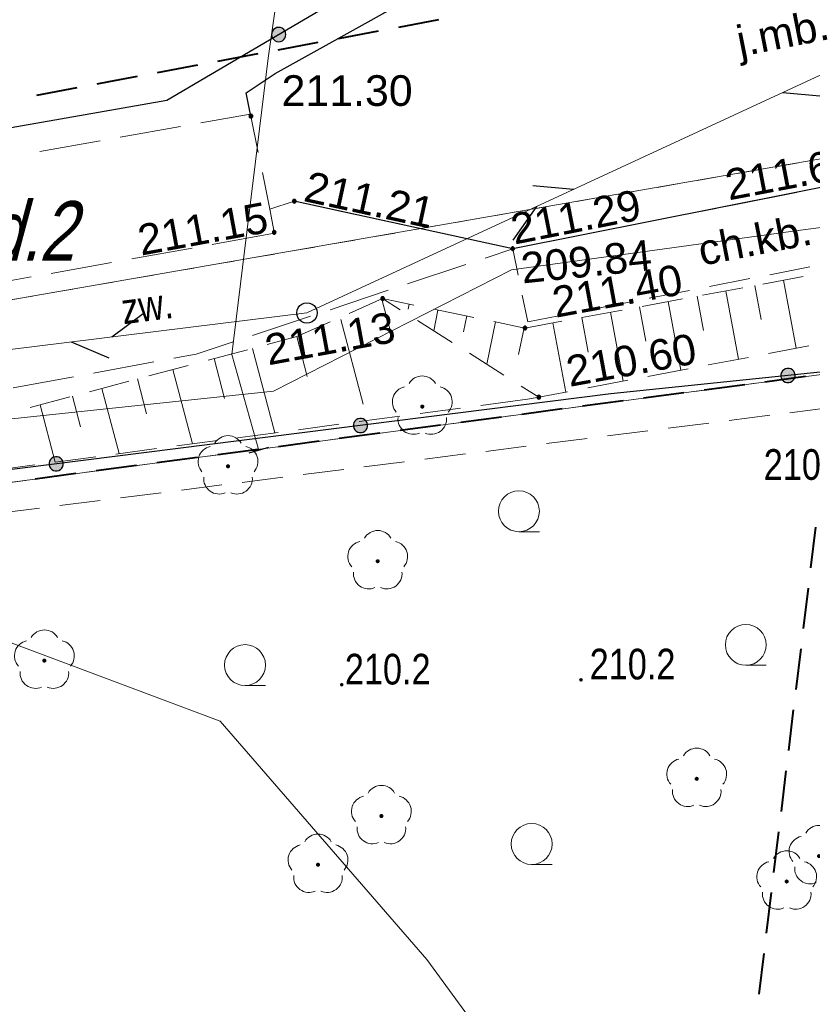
# Model space of a CAD drawing. Header units: metres. Extents: x 7419414 to 7419803, y 5549484 to 5549731.
# Tile 82 of 102: x 7419568 to 7419587, y 5549628 to 5549653. Entities that reach past the tile are written whole.
import ezdxf

# ---------------------------------------------------------------- set-up
doc = ezdxf.new("R2010")
doc.units = ezdxf.units.M
doc.header["$MEASUREMENT"] = 0
doc.layers.get('0').update_dxf_attribs({"color": 250})
for name, color, linetype, lineweight in [('BUBZ01_1', 250, 'Continuous', 0), ('EGDE', 7, 'Continuous', 13), ('EGUG', 96, 'Continuous', 13), ('GUPPRZ_O', 7, 'Continuous', 13), ('KTJZ01', 18, 'Continuous', 13), ('LINIE ROZGRANICZAJĄCE MPZP', 212, 'Continuous', 0), ('OBOP02_01', 96, 'Continuous', 13), ('OTKC', 7, 'Continuous', 13), ('OTKC_O', 7, 'Continuous', 13), ('OTKJ', 7, 'Continuous', 13), ('OTKJ_O', 7, 'Continuous', 13), ('OTKK', 7, 'Continuous', 30), ('OTOO', 7, 'Continuous', 30), ('OTRK', 7, 'Continuous', 13), ('OTRS_O', 7, 'Continuous', 13), ('PTTL05', 18, 'Continuous', 13), ('RTPW01', 250, 'Continuous', 0), ('skarpa nieumocniona', 7, 'Continuous', 0), ('SUEP', 1, 'Continuous', 13), ('sutp', 250, 'Continuous', 0), ('SUWP', 5, 'Continuous', 13), ('TABELA', 8, 'Continuous', 0)]:
    doc.layers.add(name, color=color, linetype=linetype, lineweight=lineweight)
doc.styles.add('Arial', font='arial.ttf')

# ---------------------------------------------------------------- blocks, each defined once
blk = doc.blocks.new('OBOP02_01_1')
at = {"layer": 'OBOP02_01', "linetype": 'Continuous', "lineweight": 13}
h = blk.add_hatch(color=96, dxfattribs=at)
edge = h.paths.add_edge_path()
edge.add_arc((0, 0), 0.005, 0, 360)
at = {"layer": 'OBOP02_01', "color": 96, "linetype": 'Continuous', "lineweight": 13}
for centre, start, end in [((0, 0.0375), 30.1471, 149.8529), ((-0.0357, 0.0116), 102.1471, 221.8529), ((0.0357, 0.0116), 318.1471, 77.8529), ((-0.022, -0.0303), 174.1472, 293.8529), ((0.022, -0.0303), 246.1471, 5.8529)]:
    blk.add_arc(centre, 0.0375, start, end, dxfattribs=at)
blk = doc.blocks.new('PTTL05_01')
at = {"layer": 'PTTL05', "color": 250, "linetype": 'Continuous', "lineweight": 13}
blk.add_line((0, -0.05), (0.05, -0.05), dxfattribs=at)
at = {"color": 250, "linetype": 'Continuous', "lineweight": 13}
blk.add_wipeout([(0.05, 0), (0.0499, 0.0031), (0.0496, 0.0063), (0.0491, 0.0094), (0.0484, 0.0124), (0.0476, 0.0155), (0.0465, 0.0184), (0.0452, 0.0213), (0.0438, 0.0241), (0.0422, 0.0268), (0.0405, 0.0294), (0.0385, 0.0319), (0.0364, 0.0342), (0.0342, 0.0364), (0.0319, 0.0385), (0.0294, 0.0405), (0.0268, 0.0422), (0.0241, 0.0438), (0.0213, 0.0452), (0.0184, 0.0465), (0.0155, 0.0476), (0.0124, 0.0484), (0.0094, 0.0491), (0.0063, 0.0496), (0.0031, 0.0499), (0, 0.05), (-0.0031, 0.0499), (-0.0063, 0.0496), (-0.0094, 0.0491), (-0.0124, 0.0484), (-0.0155, 0.0476), (-0.0184, 0.0465), (-0.0213, 0.0452), (-0.0241, 0.0438), (-0.0268, 0.0422), (-0.0294, 0.0405), (-0.0319, 0.0385), (-0.0342, 0.0364), (-0.0364, 0.0342), (-0.0385, 0.0319), (-0.0405, 0.0294), (-0.0422, 0.0268), (-0.0438, 0.0241), (-0.0452, 0.0213), (-0.0465, 0.0184), (-0.0476, 0.0155), (-0.0484, 0.0124), (-0.0491, 0.0094), (-0.0496, 0.0063), (-0.0499, 0.0031), (-0.05, 0), (-0.0499, -0.0031), (-0.0496, -0.0063), (-0.0491, -0.0094), (-0.0484, -0.0124), (-0.0476, -0.0155), (-0.0465, -0.0184), (-0.0452, -0.0213), (-0.0438, -0.0241), (-0.0422, -0.0268), (-0.0405, -0.0294), (-0.0385, -0.0319), (-0.0364, -0.0342), (-0.0342, -0.0364), (-0.0319, -0.0385), (-0.0294, -0.0405), (-0.0268, -0.0422), (-0.0241, -0.0438), (-0.0213, -0.0452), (-0.0184, -0.0465), (-0.0155, -0.0476), (-0.0124, -0.0484), (-0.0094, -0.0491), (-0.0063, -0.0496), (-0.0031, -0.0499), (0, -0.05), (0.0031, -0.0499), (0.0063, -0.0496), (0.0094, -0.0491), (0.0124, -0.0484), (0.0155, -0.0476), (0.0184, -0.0465), (0.0213, -0.0452), (0.0241, -0.0438), (0.0268, -0.0422), (0.0294, -0.0405), (0.0319, -0.0385), (0.0342, -0.0364), (0.0364, -0.0342), (0.0385, -0.0319), (0.0405, -0.0294), (0.0422, -0.0268), (0.0438, -0.0241), (0.0452, -0.0213), (0.0465, -0.0184), (0.0476, -0.0155), (0.0484, -0.0124), (0.0491, -0.0094), (0.0496, -0.0063)], dxfattribs=at).dxf.layer = 'PTTL05'
at = {"layer": 'PTTL05', "color": 250, "linetype": 'Continuous', "lineweight": 13}
blk.add_circle((0, 0), 0.05, dxfattribs=at)
blk = doc.blocks.new('RTPW01')
at = {"layer": 'RTPW01', "linetype": 'Continuous', "lineweight": 13}
h = blk.add_hatch(color=250, dxfattribs=at)
edge = h.paths.add_edge_path()
edge.add_arc((0, 0), 0.0045, 0, 360)

msp = doc.modelspace()

# ---------------------------------------------------------------- hatches: boundary and pattern name
at = {"linetype": 'Continuous'}
for points in [[(7419574.232, 5549652.01), (7419574.186, 5549652.016), (7419574.144, 5549652.033), (7419574.107, 5549652.06), (7419574.079, 5549652.096), (7419574.061, 5549652.138), (7419574.055, 5549652.183), (7419574.061, 5549652.229), (7419574.078, 5549652.271), (7419574.105, 5549652.308), (7419574.141, 5549652.336), (7419574.183, 5549652.354), (7419574.228, 5549652.36), (7419574.274, 5549652.354), (7419574.316, 5549652.337), (7419574.353, 5549652.31), (7419574.381, 5549652.274), (7419574.399, 5549652.232), (7419574.405, 5549652.187), (7419574.399, 5549652.141), (7419574.382, 5549652.099), (7419574.355, 5549652.062), (7419574.319, 5549652.034), (7419574.277, 5549652.016)], [(7419574.232, 5549652.01), (7419574.186, 5549652.016), (7419574.144, 5549652.033), (7419574.107, 5549652.06), (7419574.079, 5549652.096), (7419574.061, 5549652.138), (7419574.055, 5549652.183), (7419574.061, 5549652.229), (7419574.078, 5549652.271), (7419574.105, 5549652.308), (7419574.141, 5549652.336), (7419574.183, 5549652.354), (7419574.228, 5549652.36), (7419574.274, 5549652.354), (7419574.316, 5549652.337), (7419574.353, 5549652.31), (7419574.381, 5549652.274), (7419574.399, 5549652.232), (7419574.405, 5549652.187), (7419574.399, 5549652.141), (7419574.382, 5549652.099), (7419574.355, 5549652.062), (7419574.319, 5549652.034), (7419574.277, 5549652.016)], [(7419573.55, 5549650.145), (7419573.538, 5549650.147), (7419573.528, 5549650.151), (7419573.518, 5549650.158), (7419573.511, 5549650.168), (7419573.507, 5549650.178), (7419573.505, 5549650.19), (7419573.507, 5549650.202), (7419573.511, 5549650.213), (7419573.518, 5549650.222), (7419573.528, 5549650.229), (7419573.538, 5549650.233), (7419573.55, 5549650.235), (7419573.562, 5549650.233), (7419573.573, 5549650.229), (7419573.582, 5549650.222), (7419573.589, 5549650.213), (7419573.593, 5549650.202), (7419573.595, 5549650.19), (7419573.593, 5549650.178), (7419573.589, 5549650.168), (7419573.582, 5549650.158), (7419573.573, 5549650.151), (7419573.562, 5549650.147)], [(7419574.61, 5549648.065), (7419574.598, 5549648.067), (7419574.588, 5549648.071), (7419574.578, 5549648.078), (7419574.571, 5549648.088), (7419574.567, 5549648.098), (7419574.565, 5549648.11), (7419574.567, 5549648.122), (7419574.571, 5549648.133), (7419574.578, 5549648.142), (7419574.588, 5549648.149), (7419574.598, 5549648.153), (7419574.61, 5549648.155), (7419574.622, 5549648.153), (7419574.633, 5549648.149), (7419574.642, 5549648.142), (7419574.649, 5549648.133), (7419574.653, 5549648.122), (7419574.655, 5549648.11), (7419574.653, 5549648.098), (7419574.649, 5549648.088), (7419574.642, 5549648.078), (7419574.633, 5549648.071), (7419574.622, 5549648.067)], [(7419574.12, 5549647.305), (7419574.108, 5549647.307), (7419574.097, 5549647.311), (7419574.088, 5549647.318), (7419574.081, 5549647.328), (7419574.077, 5549647.338), (7419574.075, 5549647.35), (7419574.077, 5549647.362), (7419574.081, 5549647.373), (7419574.088, 5549647.382), (7419574.097, 5549647.389), (7419574.108, 5549647.393), (7419574.12, 5549647.395), (7419574.132, 5549647.393), (7419574.142, 5549647.389), (7419574.152, 5549647.382), (7419574.159, 5549647.373), (7419574.163, 5549647.362), (7419574.165, 5549647.35), (7419574.163, 5549647.338), (7419574.159, 5549647.328), (7419574.152, 5549647.318), (7419574.142, 5549647.311), (7419574.132, 5549647.307)], [(7419579.95, 5549646.905), (7419579.938, 5549646.907), (7419579.928, 5549646.911), (7419579.918, 5549646.918), (7419579.911, 5549646.928), (7419579.907, 5549646.938), (7419579.905, 5549646.95), (7419579.907, 5549646.962), (7419579.911, 5549646.973), (7419579.918, 5549646.982), (7419579.928, 5549646.989), (7419579.938, 5549646.993), (7419579.95, 5549646.995), (7419579.962, 5549646.993), (7419579.973, 5549646.989), (7419579.982, 5549646.982), (7419579.989, 5549646.973), (7419579.993, 5549646.962), (7419579.995, 5549646.95), (7419579.993, 5549646.938), (7419579.989, 5549646.928), (7419579.982, 5549646.918), (7419579.973, 5549646.911), (7419579.962, 5549646.907)], [(7419576.77, 5549645.685), (7419576.758, 5549645.687), (7419576.747, 5549645.691), (7419576.738, 5549645.698), (7419576.731, 5549645.707), (7419576.727, 5549645.718), (7419576.725, 5549645.73), (7419576.727, 5549645.742), (7419576.731, 5549645.752), (7419576.738, 5549645.762), (7419576.747, 5549645.769), (7419576.758, 5549645.773), (7419576.77, 5549645.775), (7419576.782, 5549645.773), (7419576.792, 5549645.769), (7419576.802, 5549645.762), (7419576.809, 5549645.752), (7419576.813, 5549645.742), (7419576.815, 5549645.73), (7419576.813, 5549645.718), (7419576.809, 5549645.707), (7419576.802, 5549645.698), (7419576.792, 5549645.691), (7419576.782, 5549645.687)], [(7419580.25, 5549644.965), (7419580.238, 5549644.967), (7419580.228, 5549644.971), (7419580.218, 5549644.978), (7419580.211, 5549644.987), (7419580.207, 5549644.998), (7419580.205, 5549645.01), (7419580.207, 5549645.022), (7419580.211, 5549645.033), (7419580.218, 5549645.042), (7419580.228, 5549645.049), (7419580.238, 5549645.053), (7419580.25, 5549645.055), (7419580.262, 5549645.053), (7419580.272, 5549645.049), (7419580.282, 5549645.042), (7419580.289, 5549645.033), (7419580.293, 5549645.022), (7419580.295, 5549645.01), (7419580.293, 5549644.998), (7419580.289, 5549644.987), (7419580.282, 5549644.978), (7419580.272, 5549644.971), (7419580.262, 5549644.967)], [(7419586.698, 5549643.676), (7419586.652, 5549643.677), (7419586.609, 5549643.69), (7419586.57, 5549643.714), (7419586.538, 5549643.747), (7419586.517, 5549643.787), (7419586.506, 5549643.832), (7419586.507, 5549643.878), (7419586.52, 5549643.921), (7419586.544, 5549643.96), (7419586.577, 5549643.992), (7419586.617, 5549644.013), (7419586.662, 5549644.024), (7419586.708, 5549644.023), (7419586.751, 5549644.01), (7419586.79, 5549643.986), (7419586.822, 5549643.953), (7419586.843, 5549643.913), (7419586.854, 5549643.868), (7419586.853, 5549643.822), (7419586.84, 5549643.779), (7419586.816, 5549643.74), (7419586.783, 5549643.708), (7419586.743, 5549643.687)], [(7419586.698, 5549643.676), (7419586.652, 5549643.677), (7419586.609, 5549643.69), (7419586.57, 5549643.714), (7419586.538, 5549643.747), (7419586.517, 5549643.787), (7419586.506, 5549643.832), (7419586.507, 5549643.878), (7419586.52, 5549643.921), (7419586.544, 5549643.96), (7419586.577, 5549643.992), (7419586.617, 5549644.013), (7419586.662, 5549644.024), (7419586.708, 5549644.023), (7419586.751, 5549644.01), (7419586.79, 5549643.986), (7419586.822, 5549643.953), (7419586.843, 5549643.913), (7419586.854, 5549643.868), (7419586.853, 5549643.822), (7419586.84, 5549643.779), (7419586.816, 5549643.74), (7419586.783, 5549643.708), (7419586.743, 5549643.687)], [(7419580.59, 5549643.275), (7419580.578, 5549643.277), (7419580.568, 5549643.281), (7419580.558, 5549643.288), (7419580.551, 5549643.298), (7419580.547, 5549643.308), (7419580.545, 5549643.32), (7419580.547, 5549643.332), (7419580.551, 5549643.343), (7419580.558, 5549643.352), (7419580.568, 5549643.359), (7419580.578, 5549643.363), (7419580.59, 5549643.365), (7419580.602, 5549643.363), (7419580.613, 5549643.359), (7419580.622, 5549643.352), (7419580.629, 5549643.343), (7419580.633, 5549643.332), (7419580.635, 5549643.32), (7419580.633, 5549643.308), (7419580.629, 5549643.298), (7419580.622, 5549643.288), (7419580.613, 5549643.281), (7419580.602, 5549643.277)], [(7419576.252, 5549642.455), (7419576.207, 5549642.455), (7419576.163, 5549642.468), (7419576.123, 5549642.491), (7419576.091, 5549642.523), (7419576.069, 5549642.563), (7419576.057, 5549642.607), (7419576.057, 5549642.653), (7419576.069, 5549642.697), (7419576.092, 5549642.736), (7419576.125, 5549642.768), (7419576.165, 5549642.791), (7419576.209, 5549642.802), (7419576.254, 5549642.802), (7419576.298, 5549642.79), (7419576.338, 5549642.767), (7419576.37, 5549642.735), (7419576.393, 5549642.695), (7419576.404, 5549642.651), (7419576.404, 5549642.605), (7419576.392, 5549642.561), (7419576.369, 5549642.522), (7419576.336, 5549642.489), (7419576.297, 5549642.467)], [(7419576.252, 5549642.455), (7419576.207, 5549642.455), (7419576.163, 5549642.468), (7419576.123, 5549642.491), (7419576.091, 5549642.523), (7419576.069, 5549642.563), (7419576.057, 5549642.607), (7419576.057, 5549642.653), (7419576.069, 5549642.697), (7419576.092, 5549642.736), (7419576.125, 5549642.768), (7419576.165, 5549642.791), (7419576.209, 5549642.802), (7419576.254, 5549642.802), (7419576.298, 5549642.79), (7419576.338, 5549642.767), (7419576.37, 5549642.735), (7419576.393, 5549642.695), (7419576.404, 5549642.651), (7419576.404, 5549642.605), (7419576.392, 5549642.561), (7419576.369, 5549642.522), (7419576.336, 5549642.489), (7419576.297, 5549642.467)], [(7419568.811, 5549641.518), (7419568.766, 5549641.518), (7419568.722, 5549641.53), (7419568.682, 5549641.553), (7419568.65, 5549641.585), (7419568.627, 5549641.625), (7419568.616, 5549641.669), (7419568.616, 5549641.715), (7419568.628, 5549641.759), (7419568.651, 5549641.798), (7419568.684, 5549641.831), (7419568.723, 5549641.853), (7419568.768, 5549641.865), (7419568.813, 5549641.865), (7419568.857, 5549641.852), (7419568.897, 5549641.829), (7419568.929, 5549641.797), (7419568.951, 5549641.757), (7419568.963, 5549641.713), (7419568.963, 5549641.667), (7419568.951, 5549641.623), (7419568.928, 5549641.584), (7419568.895, 5549641.552), (7419568.855, 5549641.529)], [(7419568.811, 5549641.518), (7419568.766, 5549641.518), (7419568.722, 5549641.53), (7419568.682, 5549641.553), (7419568.65, 5549641.585), (7419568.627, 5549641.625), (7419568.616, 5549641.669), (7419568.616, 5549641.715), (7419568.628, 5549641.759), (7419568.651, 5549641.798), (7419568.684, 5549641.831), (7419568.723, 5549641.853), (7419568.768, 5549641.865), (7419568.813, 5549641.865), (7419568.857, 5549641.852), (7419568.897, 5549641.829), (7419568.929, 5549641.797), (7419568.951, 5549641.757), (7419568.963, 5549641.713), (7419568.963, 5549641.667), (7419568.951, 5549641.623), (7419568.928, 5549641.584), (7419568.895, 5549641.552), (7419568.855, 5549641.529)]]:
    msp.add_hatch(color=0, dxfattribs=at).paths.add_polyline_path(points)

# ---------------------------------------------------------------- linework, layer by layer
at = {"color": 0, "linetype": 'Continuous'}
for p, q in [((7419586.553, 5549650.767), (7419587.548, 5549650.676)), ((7419581.44, 5549648.399), (7419580.445, 5549648.489)), ((7419580.532, 5549647.979), (7419579.957, 5549647.162)), ((7419570.151, 5549644.791), (7419570.948, 5549645.393)), ((7419569.158, 5549644.669), (7419570.078, 5549644.278)), ((7419573.98, 5549642.09), (7419573.5, 5549641.95))]:
    msp.add_line(p, q, dxfattribs=at)
at = {"color": 0, "linetype": 'Continuous', "flags": 128}
for points in [[(7419574.381, 5549652.274), (7419574.353, 5549652.31), (7419574.316, 5549652.337), (7419574.274, 5549652.354), (7419574.228, 5549652.36), (7419574.183, 5549652.354), (7419574.141, 5549652.336), (7419574.105, 5549652.308), (7419574.078, 5549652.271), (7419574.061, 5549652.229), (7419574.055, 5549652.183), (7419574.061, 5549652.138), (7419574.079, 5549652.096), (7419574.107, 5549652.06), (7419574.144, 5549652.033), (7419574.186, 5549652.016), (7419574.232, 5549652.01), (7419574.277, 5549652.016), (7419574.319, 5549652.034), (7419574.355, 5549652.062), (7419574.382, 5549652.099), (7419574.399, 5549652.141), (7419574.405, 5549652.187), (7419574.399, 5549652.232), (7419574.381, 5549652.274)], [(7419574.381, 5549652.274), (7419574.353, 5549652.31), (7419574.316, 5549652.337), (7419574.274, 5549652.354), (7419574.228, 5549652.36), (7419574.183, 5549652.354), (7419574.141, 5549652.336), (7419574.105, 5549652.308), (7419574.078, 5549652.271), (7419574.061, 5549652.229), (7419574.055, 5549652.183), (7419574.061, 5549652.138), (7419574.079, 5549652.096), (7419574.107, 5549652.06), (7419574.144, 5549652.033), (7419574.186, 5549652.016), (7419574.232, 5549652.01), (7419574.277, 5549652.016), (7419574.319, 5549652.034), (7419574.355, 5549652.062), (7419574.382, 5549652.099), (7419574.399, 5549652.141), (7419574.405, 5549652.187), (7419574.399, 5549652.232), (7419574.381, 5549652.274)], [(7419573.505, 5549650.19), (7419573.507, 5549650.178), (7419573.511, 5549650.168), (7419573.518, 5549650.158), (7419573.528, 5549650.151), (7419573.538, 5549650.147), (7419573.55, 5549650.145), (7419573.562, 5549650.147), (7419573.573, 5549650.151), (7419573.582, 5549650.158), (7419573.589, 5549650.168), (7419573.593, 5549650.178), (7419573.595, 5549650.19), (7419573.593, 5549650.202), (7419573.589, 5549650.213), (7419573.582, 5549650.222), (7419573.573, 5549650.229), (7419573.562, 5549650.233), (7419573.55, 5549650.235), (7419573.538, 5549650.233), (7419573.528, 5549650.229), (7419573.518, 5549650.222), (7419573.511, 5549650.213), (7419573.507, 5549650.202), (7419573.505, 5549650.19)], [(7419574.565, 5549648.11), (7419574.567, 5549648.098), (7419574.571, 5549648.088), (7419574.578, 5549648.078), (7419574.588, 5549648.071), (7419574.598, 5549648.067), (7419574.61, 5549648.065), (7419574.622, 5549648.067), (7419574.633, 5549648.071), (7419574.642, 5549648.078), (7419574.649, 5549648.088), (7419574.653, 5549648.098), (7419574.655, 5549648.11), (7419574.653, 5549648.122), (7419574.649, 5549648.133), (7419574.642, 5549648.142), (7419574.633, 5549648.149), (7419574.622, 5549648.153), (7419574.61, 5549648.155), (7419574.598, 5549648.153), (7419574.588, 5549648.149), (7419574.578, 5549648.142), (7419574.571, 5549648.133), (7419574.567, 5549648.122), (7419574.565, 5549648.11)], [(7419574.075, 5549647.35), (7419574.077, 5549647.338), (7419574.081, 5549647.328), (7419574.088, 5549647.318), (7419574.097, 5549647.311), (7419574.108, 5549647.307), (7419574.12, 5549647.305), (7419574.132, 5549647.307), (7419574.142, 5549647.311), (7419574.152, 5549647.318), (7419574.159, 5549647.328), (7419574.163, 5549647.338), (7419574.165, 5549647.35), (7419574.163, 5549647.362), (7419574.159, 5549647.373), (7419574.152, 5549647.382), (7419574.142, 5549647.389), (7419574.132, 5549647.393), (7419574.12, 5549647.395), (7419574.108, 5549647.393), (7419574.097, 5549647.389), (7419574.088, 5549647.382), (7419574.081, 5549647.373), (7419574.077, 5549647.362), (7419574.075, 5549647.35)], [(7419579.905, 5549646.95), (7419579.907, 5549646.938), (7419579.911, 5549646.928), (7419579.918, 5549646.918), (7419579.928, 5549646.911), (7419579.938, 5549646.907), (7419579.95, 5549646.905), (7419579.962, 5549646.907), (7419579.973, 5549646.911), (7419579.982, 5549646.918), (7419579.989, 5549646.928), (7419579.993, 5549646.938), (7419579.995, 5549646.95), (7419579.993, 5549646.962), (7419579.989, 5549646.973), (7419579.982, 5549646.982), (7419579.973, 5549646.989), (7419579.962, 5549646.993), (7419579.95, 5549646.995), (7419579.938, 5549646.993), (7419579.928, 5549646.989), (7419579.918, 5549646.982), (7419579.911, 5549646.973), (7419579.907, 5549646.962), (7419579.905, 5549646.95)], [(7419576.725, 5549645.73), (7419576.727, 5549645.718), (7419576.731, 5549645.707), (7419576.738, 5549645.698), (7419576.747, 5549645.691), (7419576.758, 5549645.687), (7419576.77, 5549645.685), (7419576.782, 5549645.687), (7419576.792, 5549645.691), (7419576.802, 5549645.698), (7419576.809, 5549645.707), (7419576.813, 5549645.718), (7419576.815, 5549645.73), (7419576.813, 5549645.742), (7419576.809, 5549645.752), (7419576.802, 5549645.762), (7419576.792, 5549645.769), (7419576.782, 5549645.773), (7419576.77, 5549645.775), (7419576.758, 5549645.773), (7419576.747, 5549645.769), (7419576.738, 5549645.762), (7419576.731, 5549645.752), (7419576.727, 5549645.742), (7419576.725, 5549645.73)], [(7419574.92, 5549645.63), (7419574.985, 5549645.621), (7419575.045, 5549645.597), (7419575.097, 5549645.557), (7419575.137, 5549645.505), (7419575.161, 5549645.445), (7419575.17, 5549645.38), (7419575.161, 5549645.315), (7419575.137, 5549645.255), (7419575.097, 5549645.203), (7419575.045, 5549645.163), (7419574.985, 5549645.139), (7419574.92, 5549645.13), (7419574.855, 5549645.139), (7419574.795, 5549645.163), (7419574.743, 5549645.203), (7419574.703, 5549645.255), (7419574.679, 5549645.315), (7419574.67, 5549645.38), (7419574.679, 5549645.445), (7419574.703, 5549645.505), (7419574.743, 5549645.557), (7419574.795, 5549645.597), (7419574.855, 5549645.621), (7419574.92, 5549645.63)], [(7419580.205, 5549645.01), (7419580.207, 5549644.998), (7419580.211, 5549644.987), (7419580.218, 5549644.978), (7419580.228, 5549644.971), (7419580.238, 5549644.967), (7419580.25, 5549644.965), (7419580.262, 5549644.967), (7419580.272, 5549644.971), (7419580.282, 5549644.978), (7419580.289, 5549644.987), (7419580.293, 5549644.998), (7419580.295, 5549645.01), (7419580.293, 5549645.022), (7419580.289, 5549645.033), (7419580.282, 5549645.042), (7419580.272, 5549645.049), (7419580.262, 5549645.053), (7419580.25, 5549645.055), (7419580.238, 5549645.053), (7419580.228, 5549645.049), (7419580.218, 5549645.042), (7419580.211, 5549645.033), (7419580.207, 5549645.022), (7419580.205, 5549645.01)], [(7419586.854, 5549643.868), (7419586.843, 5549643.913), (7419586.822, 5549643.953), (7419586.79, 5549643.986), (7419586.751, 5549644.01), (7419586.708, 5549644.023), (7419586.662, 5549644.024), (7419586.617, 5549644.013), (7419586.577, 5549643.992), (7419586.544, 5549643.96), (7419586.52, 5549643.921), (7419586.507, 5549643.878), (7419586.506, 5549643.832), (7419586.517, 5549643.787), (7419586.538, 5549643.747), (7419586.57, 5549643.714), (7419586.609, 5549643.69), (7419586.652, 5549643.677), (7419586.698, 5549643.676), (7419586.743, 5549643.687), (7419586.783, 5549643.708), (7419586.816, 5549643.74), (7419586.84, 5549643.779), (7419586.853, 5549643.822), (7419586.854, 5549643.868)], [(7419586.854, 5549643.868), (7419586.843, 5549643.913), (7419586.822, 5549643.953), (7419586.79, 5549643.986), (7419586.751, 5549644.01), (7419586.708, 5549644.023), (7419586.662, 5549644.024), (7419586.617, 5549644.013), (7419586.577, 5549643.992), (7419586.544, 5549643.96), (7419586.52, 5549643.921), (7419586.507, 5549643.878), (7419586.506, 5549643.832), (7419586.517, 5549643.787), (7419586.538, 5549643.747), (7419586.57, 5549643.714), (7419586.609, 5549643.69), (7419586.652, 5549643.677), (7419586.698, 5549643.676), (7419586.743, 5549643.687), (7419586.783, 5549643.708), (7419586.816, 5549643.74), (7419586.84, 5549643.779), (7419586.853, 5549643.822), (7419586.854, 5549643.868)], [(7419580.545, 5549643.32), (7419580.547, 5549643.308), (7419580.551, 5549643.298), (7419580.558, 5549643.288), (7419580.568, 5549643.281), (7419580.578, 5549643.277), (7419580.59, 5549643.275), (7419580.602, 5549643.277), (7419580.613, 5549643.281), (7419580.622, 5549643.288), (7419580.629, 5549643.298), (7419580.633, 5549643.308), (7419580.635, 5549643.32), (7419580.633, 5549643.332), (7419580.629, 5549643.343), (7419580.622, 5549643.352), (7419580.613, 5549643.359), (7419580.602, 5549643.363), (7419580.59, 5549643.365), (7419580.578, 5549643.363), (7419580.568, 5549643.359), (7419580.558, 5549643.352), (7419580.551, 5549643.343), (7419580.547, 5549643.332), (7419580.545, 5549643.32)], [(7419576.404, 5549642.651), (7419576.393, 5549642.695), (7419576.37, 5549642.735), (7419576.338, 5549642.767), (7419576.298, 5549642.79), (7419576.254, 5549642.802), (7419576.209, 5549642.802), (7419576.165, 5549642.791), (7419576.125, 5549642.768), (7419576.092, 5549642.736), (7419576.069, 5549642.697), (7419576.057, 5549642.653), (7419576.057, 5549642.607), (7419576.069, 5549642.563), (7419576.091, 5549642.523), (7419576.123, 5549642.491), (7419576.163, 5549642.468), (7419576.207, 5549642.455), (7419576.252, 5549642.455), (7419576.297, 5549642.467), (7419576.336, 5549642.489), (7419576.369, 5549642.522), (7419576.392, 5549642.561), (7419576.404, 5549642.605), (7419576.404, 5549642.651)], [(7419576.404, 5549642.651), (7419576.393, 5549642.695), (7419576.37, 5549642.735), (7419576.338, 5549642.767), (7419576.298, 5549642.79), (7419576.254, 5549642.802), (7419576.209, 5549642.802), (7419576.165, 5549642.791), (7419576.125, 5549642.768), (7419576.092, 5549642.736), (7419576.069, 5549642.697), (7419576.057, 5549642.653), (7419576.057, 5549642.607), (7419576.069, 5549642.563), (7419576.091, 5549642.523), (7419576.123, 5549642.491), (7419576.163, 5549642.468), (7419576.207, 5549642.455), (7419576.252, 5549642.455), (7419576.297, 5549642.467), (7419576.336, 5549642.489), (7419576.369, 5549642.522), (7419576.392, 5549642.561), (7419576.404, 5549642.605), (7419576.404, 5549642.651)], [(7419568.963, 5549641.713), (7419568.951, 5549641.757), (7419568.929, 5549641.797), (7419568.897, 5549641.829), (7419568.857, 5549641.852), (7419568.813, 5549641.865), (7419568.768, 5549641.865), (7419568.723, 5549641.853), (7419568.684, 5549641.831), (7419568.651, 5549641.798), (7419568.628, 5549641.759), (7419568.616, 5549641.715), (7419568.616, 5549641.669), (7419568.627, 5549641.625), (7419568.65, 5549641.585), (7419568.682, 5549641.553), (7419568.722, 5549641.53), (7419568.766, 5549641.518), (7419568.811, 5549641.518), (7419568.855, 5549641.529), (7419568.895, 5549641.552), (7419568.928, 5549641.584), (7419568.951, 5549641.623), (7419568.963, 5549641.667), (7419568.963, 5549641.713)], [(7419568.963, 5549641.713), (7419568.951, 5549641.757), (7419568.929, 5549641.797), (7419568.897, 5549641.829), (7419568.857, 5549641.852), (7419568.813, 5549641.865), (7419568.768, 5549641.865), (7419568.723, 5549641.853), (7419568.684, 5549641.831), (7419568.651, 5549641.798), (7419568.628, 5549641.759), (7419568.616, 5549641.715), (7419568.616, 5549641.669), (7419568.627, 5549641.625), (7419568.65, 5549641.585), (7419568.682, 5549641.553), (7419568.722, 5549641.53), (7419568.766, 5549641.518), (7419568.811, 5549641.518), (7419568.855, 5549641.529), (7419568.895, 5549641.552), (7419568.928, 5549641.584), (7419568.951, 5549641.623), (7419568.963, 5549641.667), (7419568.963, 5549641.713)]]:
    msp.add_lwpolyline(points, close=True, dxfattribs=at)
at = {"layer": 'BUBZ01_1', "color": 250, "linetype": 'Continuous', "lineweight": 13}
for p, q in [((7419577.017, 5549644.714), (7419576.758, 5549645.687)), ((7419576.298, 5549643.15), (7419575.749, 5549645.215)), ((7419574.928, 5549643.827), (7419574.67, 5549644.8)), ((7419574.136, 5549642.448), (7419573.588, 5549644.513)), ((7419572.908, 5549643.291), (7419572.65, 5549644.264)), ((7419572.122, 5549642.179), (7419571.64, 5549643.995)), ((7419571, 5549642.913), (7419570.774, 5549643.765)), ((7419570.332, 5549641.941), (7419569.908, 5549643.536)), ((7419569.386, 5549642.593), (7419569.187, 5549643.344)), ((7419568.765, 5549641.732), (7419568.393, 5549643.133))]:
    msp.add_line(p, q, dxfattribs=at)
at = {"layer": 'EGDE', "color": 250, "linetype": 'Continuous', "lineweight": 0, "flags": 128}
for points in [[(7419606.85, 5549663.64), (7419588.38, 5549660.2), (7419556.13, 5549655.93), (7419538.53, 5549652.48), (7419528.76, 5549648.51), (7419509.38, 5549641.39), (7419523.27, 5549643.29), (7419540.13, 5549643.06), (7419557.7, 5549643.96), (7419589.07, 5549649.42), (7419609.66, 5549653.24), (7419606.85, 5549663.64)], [(7419584.48, 5549588.54), (7419590.93, 5549644.33), (7419562.5, 5549640.55), (7419548.95, 5549525.8), (7419576.9, 5549524.47), (7419583.97, 5549584.15), (7419584.48, 5549588.54)]]:
    msp.add_lwpolyline(points, close=True, dxfattribs=at)
for points in [[(7419622.687, 5549655.462), (7419619.81, 5549655.03), (7419609.66, 5549653.24), (7419589.07, 5549649.42), (7419557.7, 5549643.96), (7419540.13, 5549643.06), (7419523.27, 5549643.29), (7419509.38, 5549641.39), (7419462.29, 5549628.43), (7419462.45, 5549628.77), (7419446.03, 5549630.99), (7419446.66, 5549622.15), (7419435.73, 5549501.644)], [(7419439.375, 5549501.456), (7419449.43, 5549604.09), (7419450.45, 5549614.49), (7419451.3, 5549617.85), (7419452.51, 5549620.06), (7419454.77, 5549622.45), (7419458.98, 5549625.04), (7419462.38, 5549626.43), (7419462.7, 5549626.56), (7419482.9, 5549629.97), (7419487.71, 5549630.61), (7419562.5, 5549640.55), (7419590.93, 5549644.33), (7419591.23, 5549646.31), (7419603.9, 5549648.9), (7419609.52, 5549650.05), (7419619.85, 5549651.97), (7419622.322, 5549652.355)]]:
    msp.add_lwpolyline(points, dxfattribs=at)
at = {"layer": 'EGUG', "color": 96, "linetype": 'Continuous', "lineweight": 13}
for p, q in [((7419586.439, 5549648.962), (7419586.931, 5549649.048)), ((7419586.931, 5549649.048), (7419586.439, 5549648.962)), ((7419585.454, 5549648.791), (7419585.946, 5549648.876)), ((7419585.946, 5549648.876), (7419585.454, 5549648.791)), ((7419584.468, 5549648.619), (7419584.961, 5549648.705)), ((7419584.961, 5549648.705), (7419584.468, 5549648.619)), ((7419582.498, 5549648.276), (7419582.991, 5549648.362)), ((7419582.991, 5549648.362), (7419582.498, 5549648.276)), ((7419583.483, 5549648.448), (7419583.976, 5549648.533)), ((7419583.976, 5549648.533), (7419583.483, 5549648.448)), ((7419581.513, 5549648.105), (7419582.005, 5549648.19)), ((7419582.005, 5549648.19), (7419581.513, 5549648.105)), ((7419579.542, 5549647.762), (7419580.035, 5549647.847)), ((7419580.035, 5549647.847), (7419579.542, 5549647.762)), ((7419580.528, 5549647.933), (7419581.02, 5549648.019)), ((7419581.02, 5549648.019), (7419580.528, 5549647.933)), ((7419578.557, 5549647.59), (7419579.05, 5549647.676)), ((7419579.05, 5549647.676), (7419578.557, 5549647.59)), ((7419577.572, 5549647.419), (7419578.065, 5549647.505)), ((7419578.065, 5549647.505), (7419577.572, 5549647.419)), ((7419575.602, 5549647.076), (7419576.094, 5549647.162)), ((7419576.094, 5549647.162), (7419575.602, 5549647.076)), ((7419576.587, 5549647.247), (7419577.079, 5549647.333)), ((7419577.079, 5549647.333), (7419576.587, 5549647.247)), ((7419574.616, 5549646.904), (7419575.109, 5549646.99)), ((7419575.109, 5549646.99), (7419574.616, 5549646.904)), ((7419572.646, 5549646.561), (7419573.139, 5549646.647)), ((7419573.139, 5549646.647), (7419572.646, 5549646.561)), ((7419573.631, 5549646.733), (7419574.124, 5549646.819)), ((7419574.124, 5549646.819), (7419573.631, 5549646.733)), ((7419571.661, 5549646.39), (7419572.154, 5549646.476)), ((7419572.154, 5549646.476), (7419571.661, 5549646.39)), ((7419570.676, 5549646.218), (7419571.168, 5549646.304)), ((7419571.168, 5549646.304), (7419570.676, 5549646.218)), ((7419568.705, 5549645.875), (7419569.198, 5549645.961)), ((7419569.198, 5549645.961), (7419568.705, 5549645.875)), ((7419569.691, 5549646.047), (7419570.183, 5549646.133)), ((7419570.183, 5549646.133), (7419569.691, 5549646.047)), ((7419567.72, 5549645.704), (7419568.213, 5549645.79)), ((7419568.213, 5549645.79), (7419567.72, 5549645.704)), ((7419586.876, 5549643.791), (7419586.38, 5549643.725)), ((7419586.38, 5549643.725), (7419586.876, 5549643.791)), ((7419584.893, 5549643.527), (7419584.397, 5549643.461)), ((7419584.397, 5549643.461), (7419584.893, 5549643.527)), ((7419585.884, 5549643.659), (7419585.389, 5549643.593)), ((7419585.389, 5549643.593), (7419585.884, 5549643.659)), ((7419582.91, 5549643.264), (7419582.415, 5549643.198)), ((7419582.415, 5549643.198), (7419582.91, 5549643.264)), ((7419583.902, 5549643.396), (7419583.406, 5549643.33)), ((7419583.406, 5549643.33), (7419583.902, 5549643.396)), ((7419581.919, 5549643.132), (7419581.424, 5549643.066)), ((7419581.424, 5549643.066), (7419581.919, 5549643.132)), ((7419579.937, 5549642.868), (7419579.441, 5549642.802)), ((7419579.441, 5549642.802), (7419579.937, 5549642.868)), ((7419580.928, 5549643), (7419580.432, 5549642.934)), ((7419580.432, 5549642.934), (7419580.928, 5549643)), ((7419577.954, 5549642.605), (7419577.458, 5549642.539)), ((7419577.458, 5549642.539), (7419577.954, 5549642.605)), ((7419578.945, 5549642.737), (7419578.45, 5549642.671)), ((7419578.45, 5549642.671), (7419578.945, 5549642.737)), ((7419575.972, 5549642.341), (7419575.476, 5549642.275)), ((7419575.476, 5549642.275), (7419575.972, 5549642.341)), ((7419576.963, 5549642.473), (7419576.467, 5549642.407)), ((7419576.467, 5549642.407), (7419576.963, 5549642.473)), ((7419573.989, 5549642.078), (7419573.493, 5549642.012)), ((7419573.493, 5549642.012), (7419573.989, 5549642.078)), ((7419574.98, 5549642.209), (7419574.485, 5549642.143)), ((7419574.485, 5549642.143), (7419574.98, 5549642.209)), ((7419572.006, 5549641.814), (7419571.511, 5549641.748)), ((7419571.511, 5549641.748), (7419572.006, 5549641.814)), ((7419572.998, 5549641.946), (7419572.502, 5549641.88)), ((7419572.502, 5549641.88), (7419572.998, 5549641.946)), ((7419571.015, 5549641.682), (7419570.52, 5549641.616)), ((7419570.52, 5549641.616), (7419571.015, 5549641.682)), ((7419569.033, 5549641.419), (7419568.537, 5549641.353)), ((7419568.537, 5549641.353), (7419569.033, 5549641.419)), ((7419570.024, 5549641.55), (7419569.528, 5549641.484)), ((7419569.528, 5549641.484), (7419570.024, 5549641.55)), ((7419568.041, 5549641.287), (7419567.546, 5549641.221)), ((7419567.546, 5549641.221), (7419568.041, 5549641.287))]:
    msp.add_line(p, q, dxfattribs=at)
at = {"layer": 'KTJZ01', "color": 250, "linetype": 'Continuous', "lineweight": 13}
for p, q in [((7419572.323, 5549650.027), (7419573.58, 5549650.25)), ((7419570.354, 5549649.678), (7419571.831, 5549649.94)), ((7419568.385, 5549649.329), (7419569.862, 5549649.59)), ((7419574.08, 5549647.32), (7419572.604, 5549647.055)), ((7419572.112, 5549646.966), (7419570.635, 5549646.701)), ((7419579.28, 5549646.721), (7419580, 5549646.96)), ((7419570.143, 5549646.612), (7419568.667, 5549646.347)), ((7419577.382, 5549646.09), (7419578.805, 5549646.563)), ((7419568.175, 5549646.258), (7419566.698, 5549645.993)), ((7419575.484, 5549645.459), (7419576.907, 5549645.932)), ((7419573.586, 5549644.828), (7419575.01, 5549645.301)), ((7419569.702, 5549643.909), (7419571.177, 5549644.18)), ((7419567.735, 5549643.548), (7419569.21, 5549643.819))]:
    msp.add_line(p, q, dxfattribs=at)
at = {"layer": 'KTJZ01', "color": 250, "linetype": 'Continuous', "lineweight": 13, "flags": 128}
msp.add_lwpolyline([(7419571.669, 5549644.271), (7419572.21, 5549644.37), (7419573.112, 5549644.67)], dxfattribs=at)
at = {"layer": 'LINIE ROZGRANICZAJĄCE MPZP', "color": 212, "linetype": 'Continuous', "lineweight": 40}
for p, q in [((7419578.139, 5549652.541), (7419577.156, 5549652.356)), ((7419576.664, 5549652.264), (7419575.681, 5549652.08)), ((7419575.19, 5549651.987), (7419574.207, 5549651.803)), ((7419573.716, 5549651.71), (7419572.733, 5549651.526)), ((7419572.242, 5549651.434), (7419571.259, 5549651.249)), ((7419569.293, 5549650.88), (7419568.31, 5549650.695)), ((7419587.11, 5549643.822), (7419586.119, 5549643.69)), ((7419585.623, 5549643.624), (7419584.632, 5549643.493)), ((7419584.136, 5549643.427), (7419583.145, 5549643.295)), ((7419581.163, 5549643.031), (7419580.171, 5549642.9)), ((7419582.649, 5549643.229), (7419581.658, 5549643.097)), ((7419579.676, 5549642.834), (7419578.684, 5549642.702)), ((7419578.189, 5549642.636), (7419577.197, 5549642.504)), ((7419576.702, 5549642.438), (7419575.711, 5549642.306)), ((7419575.215, 5549642.241), (7419574.224, 5549642.109)), ((7419572.241, 5549641.845), (7419571.25, 5549641.713)), ((7419573.728, 5549642.043), (7419572.737, 5549641.911)), ((7419570.754, 5549641.647), (7419569.763, 5549641.516)), ((7419569.267, 5549641.45), (7419568.276, 5549641.318))]:
    msp.add_line(p, q, dxfattribs=at)
at = {"layer": 'LINIE ROZGRANICZAJĄCE MPZP', "color": 30, "linetype": 'Continuous', "lineweight": 40}
for p, q in [((7419587.352, 5549640.143), (7419587.232, 5549639.15)), ((7419587.172, 5549638.654), (7419587.052, 5549637.661)), ((7419586.992, 5549637.164), (7419586.871, 5549636.172)), ((7419586.811, 5549635.675), (7419586.691, 5549634.683)), ((7419586.631, 5549634.186), (7419586.511, 5549633.193)), ((7419586.451, 5549632.697), (7419586.331, 5549631.704)), ((7419586.271, 5549631.208), (7419586.151, 5549630.215)), ((7419586.091, 5549629.719), (7419585.971, 5549628.726))]:
    msp.add_line(p, q, dxfattribs=at)
at = {"layer": 'LINIE ROZGRANICZAJĄCE MPZP', "color": 212, "linetype": 'Continuous', "lineweight": 40, "flags": 128}
msp.add_lwpolyline([(7419570.767, 5549651.157), (7419570.077, 5549651.027), (7419569.785, 5549650.972)], dxfattribs=at)
at = {"layer": 'OTKC', "color": 250, "linetype": 'Continuous', "lineweight": 13}
for p, q in [((7419585.907, 5549648.13), (7419586.888, 5549648.324)), ((7419584.435, 5549647.839), (7419585.416, 5549648.033)), ((7419582.964, 5549647.547), (7419583.945, 5549647.741)), ((7419581.492, 5549647.256), (7419582.473, 5549647.45)), ((7419579.95, 5549646.95), (7419581.002, 5549647.158)), ((7419580.084, 5549646.3), (7419579.95, 5549646.95)), ((7419587.217, 5549646.504), (7419586.235, 5549646.313)), ((7419585.745, 5549646.217), (7419584.763, 5549646.026)), ((7419584.272, 5549645.93), (7419583.291, 5549645.739)), ((7419580.32, 5549645.16), (7419580.186, 5549645.81)), ((7419582.8, 5549645.643), (7419581.818, 5549645.452)), ((7419581.328, 5549645.356), (7419580.32, 5549645.16))]:
    msp.add_line(p, q, dxfattribs=at)
at = {"layer": 'OTKJ', "color": 250, "linetype": 'Continuous', "lineweight": 13}
for p, q in [((7419575.9, 5549652.21), (7419577.21, 5549652.94)), ((7419574.14, 5549651.23), (7419575.463, 5549651.967)), ((7419573.43, 5549650.76), (7419574.14, 5549651.23)), ((7419573.55, 5549650.19), (7419573.43, 5549650.76)), ((7419573.73, 5549649.3), (7419573.55, 5549650.19)), ((7419573.55, 5549650.19), (7419573.73, 5549649.3)), ((7419574.01, 5549647.92), (7419573.83, 5549648.81)), ((7419573.83, 5549648.81), (7419574.01, 5549647.92)), ((7419586.888, 5549648.324), (7419585.416, 5549648.033)), ((7419574.61, 5549648.11), (7419574.01, 5549647.92)), ((7419576.058, 5549647.795), (7419574.61, 5549648.11)), ((7419574.01, 5549647.92), (7419574.12, 5549647.35)), ((7419584.926, 5549647.936), (7419583.454, 5549647.644)), ((7419578.013, 5549647.371), (7419576.547, 5549647.689)), ((7419582.964, 5549647.547), (7419581.492, 5549647.256)), ((7419579.95, 5549646.95), (7419578.502, 5549647.265)), ((7419581.002, 5549647.158), (7419579.95, 5549646.95))]:
    msp.add_line(p, q, dxfattribs=at)
at = {"layer": 'OTKK', "color": 250, "linetype": 'Continuous', "lineweight": 30, "flags": 128}
for points in [[(7419598.24, 5549675.547, 0.239092), (7419595.88, 5549669.76), (7419597.11, 5549662.31), (7419597.4, 5549659.62, -0.178034), (7419596.08, 5549654.68, -0.195511), (7419588.43, 5549648.63), (7419579.95, 5549646.95), (7419574.61, 5549648.11)], [(7419573.55, 5549650.19), (7419573.43, 5549650.76), (7419574.14, 5549651.23), (7419578.97, 5549653.92), (7419583.33, 5549654.72, 0.182821), (7419588.56, 5549658.24, 0.18431), (7419589.96, 5549663.39), (7419589.21, 5549668.35, 0.306276), (7419583.82, 5549673.6), (7419582.36, 5549673.39)]]:
    msp.add_lwpolyline(points, format="xyb", dxfattribs=at)
at = {"layer": 'OTOO', "color": 250, "linetype": 'Continuous', "lineweight": 30, "flags": 128}
msp.add_lwpolyline([(7419576.97, 5549653.8), (7419571.49, 5549650.57), (7419558.95, 5549648.37), (7419542.63, 5549646.17), (7419528.46, 5549644.11), (7419516.12, 5549642.14)], dxfattribs=at)
at = {"layer": 'OTRK', "color": 250, "linetype": 'Continuous', "lineweight": 13}
for p, q in [((7419586.066, 5549646.085), (7419587.049, 5549646.267)), ((7419586.881, 5549644.515), (7419586.573, 5549646.179)), ((7419584.591, 5549645.813), (7419585.574, 5549645.995)), ((7419585.472, 5549644.247), (7419585.163, 5549645.919)), ((7419585.868, 5549646.049), (7419586.022, 5549645.215)), ((7419577.2, 5549645.459), (7419576.77, 5549645.73)), ((7419576.77, 5549645.73), (7419577.531, 5549645.573)), ((7419583.116, 5549645.54), (7419584.099, 5549645.722)), ((7419584.458, 5549645.788), (7419584.613, 5549644.951)), ((7419577.422, 5549645.595), (7419577.396, 5549645.473)), ((7419578.019, 5549644.942), (7419578.124, 5549645.45)), ((7419578.02, 5549645.471), (7419579, 5549645.269)), ((7419581.641, 5549645.267), (7419582.624, 5549645.449)), ((7419583.049, 5549645.528), (7419583.204, 5549644.687)), ((7419584.064, 5549643.98), (7419583.754, 5549645.658)), ((7419578.469, 5549644.658), (7419577.623, 5549645.192)), ((7419578.826, 5549645.305), (7419578.746, 5549644.919)), ((7419581.639, 5549645.267), (7419581.795, 5549644.423)), ((7419582.655, 5549643.712), (7419582.344, 5549645.397)), ((7419579.314, 5549644.125), (7419579.528, 5549645.159)), ((7419579.489, 5549645.167), (7419580.25, 5549645.01)), ((7419580.229, 5549645.014), (7419580.095, 5549644.366)), ((7419580.25, 5549645.01), (7419581.149, 5549645.176)), ((7419581.247, 5549643.445), (7419580.934, 5549645.137)), ((7419587.188, 5549644.573), (7419586.206, 5549644.387)), ((7419579.737, 5549643.858), (7419578.891, 5549644.392)), ((7419585.714, 5549644.293), (7419584.732, 5549644.107)), ((7419584.241, 5549644.013), (7419583.258, 5549643.827)), ((7419580.59, 5549643.32), (7419580.16, 5549643.591)), ((7419582.767, 5549643.734), (7419581.785, 5549643.547)), ((7419581.293, 5549643.454), (7419580.59, 5549643.32))]:
    msp.add_line(p, q, dxfattribs=at)
at = {"layer": 'PTTL05', "color": 250, "linetype": 'Continuous', "lineweight": 13}
for p, q in [((7419587.722, 5549643.067), (7419586.73, 5549642.941)), ((7419586.234, 5549642.878), (7419585.242, 5549642.751)), ((7419584.746, 5549642.688), (7419583.754, 5549642.562)), ((7419581.77, 5549642.31), (7419580.778, 5549642.184)), ((7419583.258, 5549642.499), (7419582.266, 5549642.373)), ((7419580.282, 5549642.121), (7419579.29, 5549641.995)), ((7419578.794, 5549641.931), (7419577.802, 5549641.805)), ((7419577.306, 5549641.742), (7419576.314, 5549641.616)), ((7419574.33, 5549641.364), (7419573.338, 5549641.238)), ((7419575.818, 5549641.553), (7419574.826, 5549641.427)), ((7419572.842, 5549641.175), (7419571.85, 5549641.048)), ((7419571.354, 5549640.985), (7419570.362, 5549640.859)), ((7419569.866, 5549640.796), (7419568.874, 5549640.67)), ((7419568.378, 5549640.607), (7419567.386, 5549640.481))]:
    msp.add_line(p, q, dxfattribs=at)
at = {"layer": 'skarpa nieumocniona', "color": 250, "linetype": 'Continuous', "lineweight": 13}
for p, q in [((7419575.949, 5549645.366), (7419576.77, 5549645.73)), ((7419576.77, 5549645.73), (7419577.2, 5549645.459)), ((7419577.623, 5549645.192), (7419578.469, 5549644.658)), ((7419574.67, 5549644.8), (7419575.491, 5549645.164)), ((7419573.951, 5549644.609), (7419574.67, 5549644.8)), ((7419572.501, 5549644.224), (7419573.468, 5549644.481)), ((7419578.891, 5549644.392), (7419579.737, 5549643.858)), ((7419571.052, 5549643.839), (7419572.018, 5549644.096)), ((7419569.602, 5549643.454), (7419570.568, 5549643.711)), ((7419580.16, 5549643.591), (7419580.59, 5549643.32)), ((7419568.152, 5549643.069), (7419569.119, 5549643.326)), ((7419580.31, 5549643.27), (7419579.172, 5549643.118)), ((7419580.59, 5549643.32), (7419580.31, 5549643.27)), ((7419578.677, 5549643.052), (7419577.685, 5549642.92)), ((7419577.19, 5549642.854), (7419576.198, 5549642.722)), ((7419575.703, 5549642.656), (7419574.712, 5549642.524)), ((7419574.216, 5549642.458), (7419573.225, 5549642.326)), ((7419571.242, 5549642.062), (7419570.251, 5549641.93)), ((7419572.729, 5549642.26), (7419571.738, 5549642.128)), ((7419569.755, 5549641.864), (7419568.764, 5549641.732)), ((7419568.268, 5549641.666), (7419567.277, 5549641.534))]:
    msp.add_line(p, q, dxfattribs=at)
at = {"layer": 'sutp', "color": 30, "linetype": 'Continuous', "lineweight": 13, "flags": 128}
msp.add_lwpolyline([(7419623.827, 5549665.15), (7419613.49, 5549663.24), (7419574.92, 5549645.38), (7419528.03, 5549639.59), (7419487.59, 5549631.16)], dxfattribs=at)
at = {"layer": 'SUWP', "color": 5, "linetype": 'Continuous', "lineweight": 13, "flags": 128}
for points in [[(7419573.74, 5549642.02), (7419573.08, 5549644.36), (7419573.97, 5549651.61), (7419574.8, 5549657.42), (7419576.54, 5549671.18), (7419576.333, 5549672.735)], [(7419598.93, 5549648.37), (7419598.54, 5549648.91), (7419586.99, 5549647.4), (7419579.92, 5549646.43), (7419574.1, 5549643.47), (7419543.09, 5549640.19), (7419500.56, 5549634.4)]]:
    msp.add_lwpolyline(points, dxfattribs=at)

# ---------------------------------------------------------------- block references
at = {"layer": 'OBOP02_01', "color": 96, "linetype": 'Continuous', "lineweight": 13, "xscale": 10, "yscale": 10, "zscale": 10}
for p in [(7419577.74, 5549643.09), (7419572.99, 5549641.63), (7419576.65, 5549639.31), (7419568.5, 5549636.88), (7419584.45, 5549633.99), (7419576.74, 5549633.08), (7419587.44, 5549632.1), (7419575.19, 5549631.89), (7419586.65, 5549631.48)]:
    msp.add_blockref('OBOP02_01_1', p, dxfattribs=at)
at = {"layer": 'RTPW01', "color": 250, "linetype": 'Continuous', "lineweight": 13, "xscale": 10, "yscale": 10, "zscale": 10}
for p in [(7419575.77, 5549636.29), (7419581.62, 5549636.41)]:
    msp.add_blockref('RTPW01', p, dxfattribs=at)

# ---------------------------------------------------------------- texts
at = {"layer": 'GUPPRZ_O', "color": 5, "linetype": 'Continuous', "lineweight": 0, "style": 'Arial'}
msp.add_text('209.84', height=0.75, rotation=5.91, dxfattribs=at).set_placement((7419580.192, 5549646.099))
at = {"layer": 'KTJZ01', "color": 250, "linetype": 'Continuous', "lineweight": 13, "style": 'Arial', "width": 0.8}
msp.add_text('zw.', height=0.75, rotation=7.4388, dxfattribs=at).set_placement((7419570.435, 5549645.101))
at = {"layer": 'OTKC_O', "color": 250, "linetype": 'Continuous', "lineweight": 0, "style": 'Arial'}
msp.add_text('ch.kb.', height=0.75, rotation=11.018, dxfattribs=at).set_placement((7419584.57, 5549646.53))
at = {"layer": 'OTKJ_O', "color": 250, "linetype": 'Continuous', "lineweight": 0, "style": 'Arial'}
msp.add_text('j.mb.', height=0.75, rotation=11.206, dxfattribs=at).set_placement((7419585.51, 5549651.64))
at = {"layer": 'OTRS_O', "color": 250, "linetype": 'Continuous', "lineweight": 0, "style": 'Arial'}
msp.add_text('211.30', height=0.75, dxfattribs=at).set_placement((7419574.3, 5549650.44))
for s, rotation, p in [('211.69', 10.797, (7419585.235, 5549648.129)), ('211.21', 347.7441, (7419574.808, 5549648.119)), ('211.29', 11.206, (7419579.993, 5549647.049)), ('211.15', 10.4447, (7419570.864, 5549646.779)), ('211.40', 10.4767, (7419581, 5549645.26)), ('211.13', 10.4767, (7419573.974, 5549644.096)), ('210.60', 10.4767, (7419581.34, 5549643.57))]:
    msp.add_text(s, height=0.75, rotation=rotation, dxfattribs=at).set_placement(p)
at = {"layer": 'RTPW01', "color": 250, "linetype": 'Continuous', "lineweight": 13, "style": 'Arial', "width": 0.8}
for p in [(7419586.088, 5549641.299), (7419575.846, 5549636.296), (7419581.832, 5549636.42)]:
    msp.add_text('210.2', height=0.75, dxfattribs=at).set_placement(p)
at = {"layer": 'TABELA', "color": 212, "linetype": 'Continuous', "lineweight": 13, "insert": (7419567.067, 5549647.375), "char_height": 1.45547, "attachment_point": 5, "rotation": 359.975, "line_spacing_factor": 0.6, "style": 'Arial'}
msp.add_mtext('\\FOTTAWA_1250;\\Q15;\\H1x;\\W0.800128;KDd.2', dxfattribs=at)

# ---------------------------------------------------------------- next in the draw order: block references
at = {"layer": 'PTTL05', "color": 250, "linetype": 'Continuous', "lineweight": 13, "xscale": 10, "yscale": 10, "zscale": 10}
for p in [(7419580.102, 5549640.532), (7419585.65, 5549637.265), (7419573.406, 5549636.77), (7419580.414, 5549632.397)]:
    msp.add_blockref('PTTL05_01', p, dxfattribs=at)

# ---------------------------------------------------------------- next in the draw order: linework, layer by layer
at = {"layer": 'OTOO', "color": 250, "linetype": 'Continuous', "lineweight": 30, "flags": 128}
msp.add_lwpolyline([(7419591.01, 5549644.3), (7419582.35, 5549643.4), (7419562.67, 5549640.92), (7419551.54, 5549639.58), (7419539.75, 5549638.2), (7419533.17, 5549637.3), (7419497.84, 5549632.27), (7419497.36, 5549629.11)], dxfattribs=at)
at = {"layer": 'SUEP', "color": 1, "linetype": 'Continuous', "lineweight": 13, "flags": 128}
msp.add_lwpolyline([(7419582.74, 5549580.35), (7419578.19, 5549587.64), (7419582.5, 5549600.12), (7419585.08, 5549617.71), (7419580.66, 5549625.73), (7419577.85, 5549629.57), (7419572.8, 5549635.4), (7419565.07, 5549638.29), (7419559.22, 5549639.88), (7419509.84, 5549633.42), (7419497.38, 5549630.51)], dxfattribs=at)

doc.saveas('drawing.dxf')
